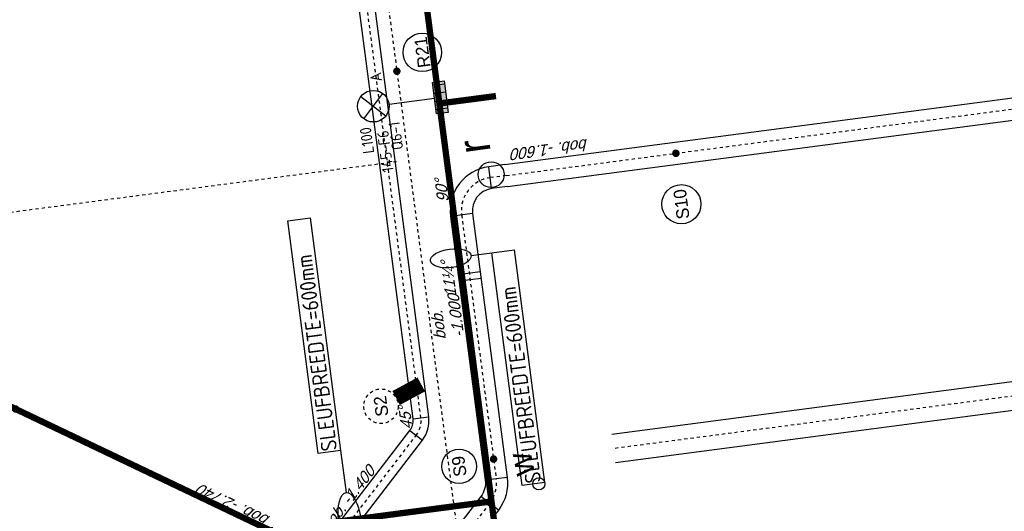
# Model space of a CAD drawing. Header units: metres. Extents: x 118052 to 118564, y 454784 to 455719.
# Tile 114 of 160: x 118465 to 118496, y 455298 to 455313. Entities that reach past the tile are written whole.
import ezdxf
from ezdxf.enums import TextEntityAlignment as Align

# ---------------------------------------------------------------- set-up
doc = ezdxf.new("R2010")
doc.units = ezdxf.units.M
doc.header["$LTSCALE"] = 0.5
for name, pattern in [('DASHED', [19.049999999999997, 12.7, -6.35]), ('Tauw_L_Center1', [13, 8, -1.67, 1.66, -1.67]), ('Tauw_L_Center2', [6.4990000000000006, 4, -0.833, 0.833, -0.833]), ('Tauw_Stramien', [13, 8, -1.67, 1.66, -1.67])]:
    doc.linetypes.add(name, pattern=pattern)
for name, color, linetype in [('EL6312--', 6, 'Continuous'), ('EL_N_A_EB00----REVISIE~-_-----', 1, 'Continuous'), ('GRAAFWERKZAAMHEDEN', 6, 'Continuous'), ('KABELLOOP', 6, 'Continuous'), ('Koningsstal VIEUWPORT', 254, 'Continuous'), ('TOPOD22', 6, 'Continuous'), ('TOPOD28', 6, 'Continuous'), ('ZU_B_-_AL999---LW_bet1000-125_gw__18_^200~N_-----', 1, 'Continuous'), ('ZU_B_-_EL999---LW_bet1000-125_gw~H_-----', 1, 'Tauw_L_Center1'), ('ZU_B_-_ML999---LW_bet1000-125_gw__20_^200~M_-----', 1, 'Continuous'), ('ZU_B_N_MB00X---ALG_Stramien~-_-----', 6, 'Tauw_Stramien'), ('ZU_N_-_AL999---LR_pvc200_sdr34__20_^200~M_-----', 7, 'Continuous'), ('ZU_N_-_AL999---LS_GVK500_pgr05__18_^200~B_-----', 7, 'Continuous'), ('ZU_N_-_AL999---LS_GVK500_pgr05__18_^200~N_-----', 7, 'Continuous'), ('ZU_N_-_AL999---LS_gvk700_vgr05__18_^200~B_-----', 7, 'Continuous'), ('ZU_N_-_AL999---LS_gvk700_vgr05__18_^200~N_-----', 7, 'Continuous'), ('ZU_N_-_AL999---LS_gvk700_vgr05__20_^200~M_-----', 7, 'Continuous'), ('ZU_N_-_EL999---LR_pvc160_sdr34~H_-----', 2, 'Tauw_L_Center2'), ('ZU_N_-_EL999---LS_GVK500_-----_^200_$K', 7, 'Continuous'), ('ZU_N_-_EL999---LS_GVK500_pgr05~H_-----', 2, 'Tauw_L_Center2'), ('ZU_N_-_EL999---LS_GVK500_pgr05~H_-----_^200_$', 2, 'Tauw_L_Center2'), ('ZU_N_-_EL999---LS_GVK500_pgr05~W_-----', 2, 'Continuous'), ('ZU_N_-_EL999---LS_gvk700_vgr05~H_-----', 2, 'Tauw_L_Center1'), ('ZU_N_-_EL999---LS_gvk700_vgr05~W_-----', 2, 'Continuous'), ('ZU_N_-_EL999---LW_gvk900_vgr05~H_-----', 2, 'Tauw_L_Center1'), ('ZU_N_-_EL999---LW_gvk900_vgr05~W_-----', 2, 'Continuous'), ('ZU_N_-_ML999---LR_pvc200_sdr34__20_^200~M_-----', 7, 'Continuous'), ('ZU_N_-_ML999---LS_gvk700_vgr05__20_^200~M_-----', 7, 'Continuous')]:
    doc.layers.add(name, color=color, linetype=linetype)
doc.styles.add('BURO-018', font='Isocp.shx', dxfattribs={"height": 360})
doc.styles.add('BURO-025', font='Isocp.shx', dxfattribs={"height": 500})
doc.styles.add('ROMANS', font='tcb_ltype.shx')
doc.styles.add('TAUW-ISOCP', font='tcb_isocp.shx')
doc.styles.add('tcb_isocp', font='tcb_isocp.shx')

# ---------------------------------------------------------------- blocks, each defined once
blk = doc.blocks.new('45')
at = {"linetype": 'Continuous'}
blk.add_circle((0, 0), 0.7667028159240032, dxfattribs=at)
at = {"linetype": 'Continuous', "style": 'ROMANS'}
blk.add_text('w', height=3, rotation=180, dxfattribs=at).set_placement((-1.409894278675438, -0.2168053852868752))
blk = doc.blocks.new('81')
at = {"linetype": 'Continuous'}
blk.add_circle((0, 0), 0.4078096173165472, dxfattribs=at)
at = {"linetype": 'Continuous', "style": 'ROMANS'}
blk.add_text('r', height=1, dxfattribs=at).set_placement((0.730810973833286, -0.08593690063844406))
blk = doc.blocks.new('E00525')
at = {"linetype": 'ByBlock'}
h = blk.add_hatch(dxfattribs=at)
h.set_pattern_fill('ANGLE', color=0, scale=0.18438609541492, style=0)
h.set_pattern_definition([(360, (-37.67331033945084, -34.01927211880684), (5.551115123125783e-17, 1.287936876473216), [0.9366813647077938, -0.3512555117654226]), (90, (-37.67331033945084, -34.01927211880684), (-1.287936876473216, 1.387778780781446e-16), [0.9366813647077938, -0.3512555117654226])])
edge = h.paths.add_edge_path()
edge.add_line((-2.522521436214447, 2.863310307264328), (2.522521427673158, 2.863310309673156))
edge.add_line((2.522521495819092, 2.863310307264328), (2.522521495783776, 1.000000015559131))
edge.add_line((2.522521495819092, 1.000000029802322), (-2.522521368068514, 1.000000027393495))
edge.add_line((-2.522521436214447, 1), (-2.522521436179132, 2.863310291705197))
h = blk.add_hatch(color=0, dxfattribs=at)
edge = h.paths.add_edge_path()
edge.add_line((-2.522521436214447, 2.863310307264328), (2.522521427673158, 2.863310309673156))
edge.add_line((2.522521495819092, 2.863310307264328), (2.522521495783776, 1.000000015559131))
edge.add_line((2.522521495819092, 1.000000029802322), (-2.522521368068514, 1.000000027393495))
edge.add_line((-2.522521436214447, 1), (-2.522521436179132, 2.863310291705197))
at = {"color": 0, "linetype": 'ByBlock'}
for p, q in [((-1.767766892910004, 14.38605433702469), (1.767767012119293, 10.85052046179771)), ((1.767766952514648, 14.38605433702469), (-1.767766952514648, 10.85052043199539)), ((5.960464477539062e-08, 10.0973382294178), (1.192092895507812e-07, 2.863310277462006))]:
    blk.add_line(p, q, dxfattribs=at)
blk.add_lwpolyline([(-2.522521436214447, 2.863310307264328), (2.522521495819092, 2.863310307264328), (2.522521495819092, 1.000000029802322), (-2.522521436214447, 1)], close=True, dxfattribs=at)
blk.add_circle((0, 12.61828738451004), 2.500000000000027, dxfattribs=at)
at = {"color": 0, "linetype": 'ByBlock', "style": 'BURO-018'}
for tag, p in [('E_GKAST', (5.960464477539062e-08, 20.61828738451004)), ('E_GROEP', (5.960464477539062e-08, 17.61828738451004)), ('E_SGROEP', (4.500000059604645, 17.61828738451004)), ('E_ARMCODE', (0, 12.61828738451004)), ('E_SLET', (4.500000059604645, 11.61828738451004))]:
    blk.add_attdef(tag, text='', height=1.8, dxfattribs=at).set_placement(p, align=Align.MIDDLE)
blk = doc.blocks.new('A$C051E189E')
at = {"layer": 'EL6312--'}
ref = blk.add_blockref('E00525', (100515.0455378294, -29544.6266464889), dxfattribs=dict(at, xscale=200, yscale=200, zscale=200, rotation=2.214647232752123e-05))
ref.add_attrib('E_SGROEP', 'Q6-1', dxfattribs={"layer": '0', "color": 1, "linetype": 'ByBlock', "height": 360, "rotation": 2.219811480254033e-05, "style": 'BURO-018'}).set_placement((99492.45742201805, -27604.46658828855), align=Align.MIDDLE)
ref.add_attrib('E_GKAST', 'L100', dxfattribs={"layer": '0', "color": 1, "linetype": 'ByBlock', "height": 360, "rotation": 2.219811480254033e-05, "style": 'BURO-018'}).set_placement((99465.5313142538, -26678.25586694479), align=Align.MIDDLE)
ref.add_attrib('E_GROEP', '145-F6', dxfattribs={"layer": '0', "color": 1, "linetype": 'ByBlock', "height": 360, "rotation": 2.219811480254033e-05, "style": 'BURO-018'}).set_placement((99047.78981655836, -27209.6259778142), align=Align.MIDDLE)
ref.add_attrib('E_SLET', 'A', dxfattribs={"layer": '0', "color": 1, "linetype": 'ByBlock', "height": 360, "rotation": 2.219811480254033e-05, "style": 'BURO-018'}).set_placement((101415.0446516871, -27220.96882170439), align=Align.MIDDLE)
blk = doc.blocks.new('A$C6DFC50BF')
at = {"layer": 'GRAAFWERKZAAMHEDEN'}
for p, q in [((89848.62029486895, -24578.40644857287), (88512.86327666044, -24578.40644842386)), ((95427.87513929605, -29476.12363642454), (95427.87513899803, -30136.79652965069))]:
    blk.add_line(p, q, dxfattribs=at)
for points in [[(89848.62029486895, -23864.71536949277), (97271.80222290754, -23864.71536952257), (97271.80222290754, -24578.40644860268), (89848.62029492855, -24578.40644860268)], [(88004.69321101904, -30136.79652965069), (95427.87513899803, -30136.79652965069), (95427.87513911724, -30850.48760873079), (88004.69321101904, -30850.48760873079)]]:
    blk.add_lwpolyline(points, close=True, dxfattribs=at)
for centre, major_axis, ratio in [((87635.46115839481, -24578.40644842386), (877.4021182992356, 7.915074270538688e-09), 0.3998071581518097), ((95427.87513929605, -28825.33979606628), (1.994286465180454e-09, 650.7838404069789), 0.4492676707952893)]:
    blk.add_ellipse(centre, major_axis=major_axis, ratio=ratio, dxfattribs=at)
at = {"layer": 'KABELLOOP', "linetype": 'DASHED', "const_width": 200}
for points in [[(98684.22621542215, -4993.796890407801), (87635.46115833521, -22039.24091678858), (87635.46137797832, -29104.61979997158)], [(121473.4475425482, -29104.60709685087), (75382.6683382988, -29104.62439984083), (75382.6683382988, -11142.43978345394), (74473.44061136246, -11142.44013485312)], [(100327.7490159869, -30911.94260561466), (100327.7483374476, -29104.61503517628)]]:
    blk.add_lwpolyline(points, dxfattribs=at)
at = {"layer": 'GRAAFWERKZAAMHEDEN', "color": 2, "style": 'BURO-025'}
for p in [(89882.65364342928, -24474.37091296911), (88038.72655951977, -30746.45207309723)]:
    blk.add_text('SLEUFBREEDTE=600mm', height=500, rotation=359.9837082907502, dxfattribs=at).set_placement(p)
blk = doc.blocks.new('Leidingen')
at = {"layer": 'ZU_B_-_EL999---LW_bet1000-125_gw~H_-----'}
blk.add_lwpolyline([(-174587.3479558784, 37821.78901522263), (-163545.7062535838, 54856.2290857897)], dxfattribs=at)
at = {"layer": 'ZU_B_-_ML999---LW_bet1000-125_gw__20_^200~M_-----', "flags": 128}
blk.add_lwpolyline([(-169739.0443521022, 45301.48627485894, 0, 0, 0), (-169651.5918736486, 45219.31533097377, 0, 91.82399999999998, 0), (-169658.255752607, 45225.57675701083, 91.82399999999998, 169.728, 0), (-169677.1979593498, 45243.37498333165, 169.728, 221.712, 0), (-169705.5850338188, 45270.04767176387, 221.712, 240, 0), (-169739.0443521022, 45301.48627485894, 240, 221.712, 0), (-169772.5036705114, 45332.92487791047, 221.712, 169.728, 0), (-169800.890744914, 45359.59756633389, 169.728, 91.82399999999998, 0), (-169819.8329517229, 45377.39579272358, 91.82399999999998, 0, 0), (-169826.4968306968, 45383.65721864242, 0, 0, 0), (-169739.0443521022, 45301.48627485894, 0, 0, 0), (-170655.7764250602, 46162.85396812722, 0, 0, 0)], format="xyseb", dxfattribs=at)
at = {"layer": 'ZU_B_N_MB00X---ALG_Stramien~-_-----'}
blk.add_line((-163547.1958101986, 78541.18567467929), (-163544.2850196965, 32257.64907857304), dxfattribs=at)
at = {"layer": 'ZU_N_-_EL999---LR_pvc160_sdr34~H_-----'}
blk.add_lwpolyline([(-137489.5869363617, 31947.11465049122), (-188547.2734174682, 31947.11465048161)], dxfattribs=at)
at = {"layer": 'ZU_N_-_EL999---LS_GVK500_-----_^200_$K', "const_width": 499.9999999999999, "flags": 128}
blk.add_lwpolyline([(-170694.4799466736, 32618.303773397), (-170637.3716626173, 32468.84259489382), (-170641.7233138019, 32480.23153669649), (-170654.0929682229, 32512.60482797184), (-170672.6303172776, 32561.11992652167), (-170694.4799466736, 32618.303773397), (-170716.3295760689, 32675.48762039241), (-170734.8669251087, 32724.00271894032), (-170747.2365794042, 32756.37601019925), (-170751.588230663, 32767.76495195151), (-170694.4799466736, 32618.303773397), (-170959.5328457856, 33311.98804930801)], dxfattribs=at)
blk.add_lwpolyline([(-170694.4799466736, 32618.303773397), (-170637.3716626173, 32468.84259489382), (-170641.7233138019, 32480.23153669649), (-170654.0929682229, 32512.60482797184), (-170672.6303172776, 32561.11992652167), (-170694.4799466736, 32618.303773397), (-170716.3295760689, 32675.48762039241), (-170734.8669251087, 32724.00271894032), (-170747.2365794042, 32756.37601019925), (-170751.588230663, 32767.76495195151), (-170694.4799466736, 32618.303773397), (-170959.5328457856, 33311.98804930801)], dxfattribs=at)
blk.add_lwpolyline([(-170694.4799466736, 32618.303773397), (-170637.3716626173, 32468.84259489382), (-170641.7233138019, 32480.23153669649), (-170654.0929682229, 32512.60482797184), (-170672.6303172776, 32561.11992652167), (-170694.4799466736, 32618.303773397), (-170716.3295760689, 32675.48762039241), (-170734.8669251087, 32724.00271894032), (-170747.2365794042, 32756.37601019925), (-170751.588230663, 32767.76495195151), (-170694.4799466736, 32618.303773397), (-170959.5328457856, 33311.98804930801)], dxfattribs=at)
blk.add_lwpolyline([(-170694.4799466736, 32618.303773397), (-170637.3716626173, 32468.84259489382), (-170641.7233138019, 32480.23153669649), (-170654.0929682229, 32512.60482797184), (-170672.6303172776, 32561.11992652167), (-170694.4799466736, 32618.303773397), (-170716.3295760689, 32675.48762039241), (-170734.8669251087, 32724.00271894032), (-170747.2365794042, 32756.37601019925), (-170751.588230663, 32767.76495195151), (-170694.4799466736, 32618.303773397), (-170959.5328457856, 33311.98804930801)], dxfattribs=at)
blk.add_lwpolyline([(-170694.4799466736, 32618.303773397), (-170637.3716626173, 32468.84259489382), (-170641.7233138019, 32480.23153669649), (-170654.0929682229, 32512.60482797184), (-170672.6303172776, 32561.11992652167), (-170694.4799466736, 32618.303773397), (-170716.3295760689, 32675.48762039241), (-170734.8669251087, 32724.00271894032), (-170747.2365794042, 32756.37601019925), (-170751.588230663, 32767.76495195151), (-170694.4799466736, 32618.303773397), (-170959.5328457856, 33311.98804930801)], dxfattribs=at)
blk.add_lwpolyline([(-170694.4799466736, 32618.303773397), (-170637.3716626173, 32468.84259489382), (-170641.7233138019, 32480.23153669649), (-170654.0929682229, 32512.60482797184), (-170672.6303172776, 32561.11992652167), (-170694.4799466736, 32618.303773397), (-170716.3295760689, 32675.48762039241), (-170734.8669251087, 32724.00271894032), (-170747.2365794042, 32756.37601019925), (-170751.588230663, 32767.76495195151), (-170694.4799466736, 32618.303773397), (-170959.5328457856, 33311.98804930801)], dxfattribs=at)
blk.add_lwpolyline([(-170694.4799466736, 32618.303773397), (-170637.3716626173, 32468.84259489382), (-170641.7233138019, 32480.23153669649), (-170654.0929682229, 32512.60482797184), (-170672.6303172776, 32561.11992652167), (-170694.4799466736, 32618.303773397), (-170716.3295760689, 32675.48762039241), (-170734.8669251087, 32724.00271894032), (-170747.2365794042, 32756.37601019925), (-170751.588230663, 32767.76495195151), (-170694.4799466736, 32618.303773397), (-170959.5328457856, 33311.98804930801)], dxfattribs=at)
blk.add_lwpolyline([(-170694.4799466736, 32618.303773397), (-170637.3716626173, 32468.84259489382), (-170641.7233138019, 32480.23153669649), (-170654.0929682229, 32512.60482797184), (-170672.6303172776, 32561.11992652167), (-170694.4799466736, 32618.303773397), (-170716.3295760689, 32675.48762039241), (-170734.8669251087, 32724.00271894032), (-170747.2365794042, 32756.37601019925), (-170751.588230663, 32767.76495195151), (-170694.4799466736, 32618.303773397), (-170959.5328457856, 33311.98804930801)], dxfattribs=at)
blk.add_lwpolyline([(-170694.4799466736, 32618.303773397), (-170637.3716626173, 32468.84259489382), (-170641.7233138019, 32480.23153669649), (-170654.0929682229, 32512.60482797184), (-170672.6303172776, 32561.11992652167), (-170694.4799466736, 32618.303773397), (-170716.3295760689, 32675.48762039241), (-170734.8669251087, 32724.00271894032), (-170747.2365794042, 32756.37601019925), (-170751.588230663, 32767.76495195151), (-170694.4799466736, 32618.303773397), (-170959.5328457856, 33311.98804930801)], dxfattribs=at)
at = {"layer": 'ZU_N_-_EL999---LS_GVK500_pgr05~H_-----'}
blk.add_lwpolyline([(-187362.2734173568, 46854.73121984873), (-186544.5097988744, 46854.78264932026, -0.1989123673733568), (-186014.1658989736, 46635.1460882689), (-172215.1623215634, 32837.87805169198, 0.1989123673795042), (-171684.818421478, 32618.24149061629), (-147806.4550038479, 32619.74321067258, 0.4142135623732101), (-147056.5021730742, 33369.79037693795), (-147056.7971294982, 38059.79821541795, 0.1989206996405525), (-147276.5173998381, 38590.13148641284), (-149180.804817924, 40494.05731126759)], format="xyb", dxfattribs=at)
at = {"layer": 'ZU_N_-_EL999---LS_GVK500_pgr05~H_-----_^200_$', "flags": 128}
blk.add_lwpolyline([(-170694.4799466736, 32618.303773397, 0, 0, 0), (-170637.3716626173, 32468.84259489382, 0, 122.432, 0), (-170641.7233138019, 32480.23153669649, 122.432, 226.304, 0), (-170654.0929682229, 32512.60482797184, 226.304, 295.6159999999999, 0), (-170672.6303172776, 32561.11992652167, 295.6159999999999, 319.9999999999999, 0), (-170694.4799466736, 32618.303773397, 319.9999999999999, 295.6159999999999, 0), (-170716.3295760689, 32675.48762039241, 295.6159999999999, 226.304, 0), (-170734.8669251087, 32724.00271894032, 226.304, 122.432, 0), (-170747.2365794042, 32756.37601019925, 122.432, 0, 0), (-170751.588230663, 32767.76495195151, 0, 0, 0), (-170694.4799466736, 32618.303773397, 0, 0, 0), (-170959.5328457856, 33311.98804930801, 0, 0, 0)], format="xyseb", dxfattribs=at)
at = {"layer": 'ZU_N_-_EL999---LS_GVK500_pgr05~H_-----_^200_$'}
blk.add_circle((-171154.4957777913, 33822.23608197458), 546.2266926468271, dxfattribs=at)
at = {"layer": 'ZU_N_-_EL999---LS_GVK500_pgr05~W_-----', "linetype": 'Continuous'}
for p, q in [((-172038.3967441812, 33014.66586420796), (-172391.9278989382, 32661.09023917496)), ((-171684.8341440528, 32868.24149016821), (-171684.8026988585, 32368.24149111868))]:
    blk.add_line(p, q, dxfattribs=at)
at = {"layer": 'ZU_N_-_EL999---LS_GVK500_pgr05~W_-----'}
for points in [[(-187362.2734174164, 47104.74991061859), (-186544.5255214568, 47104.78264881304, -0.1989123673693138), (-185837.4003216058, 46811.93390084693), (-172038.3967441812, 33014.66586420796, 0.198912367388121), (-171684.8341440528, 32868.24149016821), (-147806.4707263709, 32869.74321021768, 0.4142135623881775), (-147306.5021726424, 33369.77465441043), (-147306.7971289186, 38059.78249287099, 0.1989206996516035), (-147453.2773091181, 38413.33800688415), (-149358.652683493, 40318.35158128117)], [(-187362.2734172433, 46604.73121930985), (-186544.4940762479, 46604.78264976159, -0.1989123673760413), (-186190.9314763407, 46458.35827581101), (-172391.9278989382, 32661.09023917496, 0.1989123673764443), (-171684.8026988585, 32368.24149111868), (-147806.4392811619, 32369.74321116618, 0.4142135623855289), (-146806.5021735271, 33369.80609964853), (-146806.7971298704, 38059.81393799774, 0.1989206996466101), (-147099.7574903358, 38766.92496603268), (-149005.1328892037, 40671.93856510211)]]:
    blk.add_lwpolyline(points, format="xyb", dxfattribs=at)
at = {"layer": 'ZU_N_-_EL999---LS_gvk700_vgr05~H_-----'}
blk.add_lwpolyline([(-164437.6116859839, 28944.23523737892), (-164437.64387702, 29456.09266025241, 0.4142135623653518), (-165487.7099097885, 30506.02662325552), (-173906.4191938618, 30505.49716708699, -0.1989123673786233), (-174648.9006538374, 30812.98835244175), (-182759.4151751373, 38922.48279082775, 0.198912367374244), (-183501.8966351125, 39229.97397624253), (-185961.7309952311, 39229.81927632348), (-187362.2734173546, 39229.73119563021)], format="xyb", dxfattribs=at)
blk.add_lwpolyline([(-164437.6116859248, 28944.23523737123), (-164435.1461188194, 12156.0437051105)], dxfattribs=at)
at = {"layer": 'ZU_N_-_EL999---LS_gvk700_vgr05~W_-----', "linetype": 'Continuous'}
for p, q in [((-174896.3724621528, 30565.48541498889), (-174401.4288455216, 31060.49128995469)), ((-173906.3971820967, 30155.49716783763), (-173906.4412054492, 30855.49716637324)), ((-165487.6878982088, 30156.02662391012), (-165487.7319215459, 30856.02662256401)), ((-164787.6438762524, 29456.07064856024), (-164087.6438775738, 29456.11467185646))]:
    blk.add_line(p, q, dxfattribs=at)
at = {"layer": 'ZU_N_-_EL999---LS_gvk700_vgr05~W_-----'}
for p, q in [((-167557.4313567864, 30155.89645690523), (-167557.4313568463, 30855.89645826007)), ((-167352.5865188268, 30155.90933968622), (-167352.5865187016, 30855.90934107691))]:
    blk.add_line(p, q, dxfattribs=at)
for points in [[(-164087.611686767, 28944.25724895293), (-164087.6438775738, 29456.11467185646, 0.4142135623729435), (-165487.7319215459, 30856.02662256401), (-173906.4412054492, 30855.49716637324, -0.1989123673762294), (-174401.4288455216, 31060.49128995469), (-182511.9433668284, 39169.98572840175, 0.198912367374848), (-183501.9186468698, 39579.97397555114), (-185961.7530069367, 39579.81927562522), (-187362.2734172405, 39579.73119628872)], [(-164787.6116853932, 28944.2132257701), (-164787.6438762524, 29456.07064856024, 0.4142135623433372), (-165487.6878982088, 30156.02662391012), (-173906.3971820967, 30155.49716783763, -0.1989123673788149), (-174896.3724621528, 30565.48541498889), (-183006.8869834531, 38674.97985331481, 0.1989123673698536), (-183501.8746235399, 38879.97397695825), (-185961.7089834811, 38879.81927701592), (-187362.2734173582, 38879.73119489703)]]:
    blk.add_lwpolyline(points, format="xyb", dxfattribs=at)
for points in [[(-164787.6118144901, 28945.08455540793), (-164785.1461151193, 12155.99230332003)], [(-164087.6115575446, 28943.38591929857), (-164085.1461225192, 12156.09510696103)]]:
    blk.add_lwpolyline(points, dxfattribs=at)
at = {"layer": 'ZU_N_-_EL999---LW_gvk900_vgr05~H_-----'}
blk.add_lwpolyline([(-173438.4061372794, 9903.952736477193), (-173440.8714718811, 26690.66091845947)], dxfattribs=at)
at = {"layer": 'ZU_N_-_EL999---LW_gvk900_vgr05~W_-----'}
for points in [[(-221977.901188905, 14777.83276016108), (-221967.2050304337, 8492.536675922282, 0.4137152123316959), (-220320.2074153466, 6848.339494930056), (-174635.3893089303, 6848.33949435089, 0.4142135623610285), (-172988.389308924, 8495.33949429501), (-172988.389308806, 9789.278736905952, 3.671559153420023e-05), (-172988.3893265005, 9789.520583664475), (-172990.871476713, 26690.72700653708)], [(-221077.9024921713, 14779.36435527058), (-221067.2063336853, 8494.068271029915, 0.413715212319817), (-220320.2074153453, 7748.339494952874), (-174635.3893088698, 7748.339494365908, 0.414213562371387), (-173888.3893089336, 8495.339494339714), (-173888.3893089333, 9789.278737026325, 3.671559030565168e-05), (-173888.3893168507, 9789.388478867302), (-173890.8714669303, 26690.59483048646)]]:
    blk.add_lwpolyline(points, format="xyb", dxfattribs=at)
at = {"layer": 'ZU_N_-_ML999---LR_pvc200_sdr34__20_^200~M_-----', "flags": 128}
blk.add_lwpolyline([(-160715.3351682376, 31947.1146504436, 0, 0, 0), (-160773.6427548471, 32051.99660960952, 0, 91.82399999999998, 0), (-160769.1997167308, 32044.00460439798, 91.82399999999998, 169.728, 0), (-160756.5702936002, 32021.28717194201, 169.728, 221.712, 0), (-160737.6436508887, 31987.24248799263, 221.712, 240, 0), (-160715.3351682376, 31947.1146504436, 240, 221.712, 0), (-160693.0266858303, 31906.98681292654, 221.712, 169.728, 0), (-160674.100043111, 31872.94212903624, 169.728, 91.82399999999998, 0), (-160661.4706197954, 31850.22469661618, 91.82399999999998, 0, 0), (-160657.027581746, 31842.23269135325, 0, 0, 0), (-160715.3351682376, 31947.1146504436, 0, 0, 0), (-160524.8519359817, 31604.47905581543, 0, 0, 0)], format="xyseb", dxfattribs=at)
at = {"layer": 'ZU_N_-_ML999---LR_pvc200_sdr34__20_^200~M_-----'}
blk.add_circle((-160228.6950468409, 31071.76081816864), 609.5060489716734, dxfattribs=at)
at = {"layer": 'ZU_N_-_ML999---LS_gvk700_vgr05__20_^200~M_-----', "flags": 128}
for points in [[(-173275.2257387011, 30505.96973091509, 0, 0, 0), (-173265.9532385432, 30386.32851418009, 0, 91.82399999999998, 0), (-173266.6598030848, 30395.44517489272, 91.82399999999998, 169.728, 0), (-173268.6682265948, 30421.35946244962, 169.728, 221.712, 0), (-173271.6780801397, 30460.19500134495, 221.712, 240, 0), (-173275.2257387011, 30505.96973091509, 240, 221.712, 0), (-173278.773397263, 30551.74446042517, 221.712, 169.728, 0), (-173281.7832506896, 30590.57999930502, 169.728, 91.82399999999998, 0), (-173283.7916744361, 30616.49428689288, 91.82399999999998, 0, 0), (-173284.4982388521, 30625.61094758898, 0, 0, 0), (-173275.2257387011, 30505.96973091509, 0, 0, 0), (-173319.0110115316, 31070.92235805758, 0, 0, 0)], [(-164436.8158657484, 23525.44854977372, 0, 0, 0), (-164316.8466775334, 23522.72938348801, 0, 91.82399999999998, 0), (-164325.9883296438, 23522.93658394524, 91.82399999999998, 169.728, 0), (-164351.9736558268, 23523.52555537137, 169.728, 221.712, 0), (-164390.9156544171, 23524.40819675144, 221.712, 240, 0), (-164436.8158657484, 23525.44854977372, 240, 221.712, 0), (-164482.7160771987, 23526.48890269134, 221.712, 169.728, 0), (-164521.6580756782, 23527.37154405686, 169.728, 91.82399999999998, 0), (-164547.6434019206, 23527.9605154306, 91.82399999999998, 0, 0), (-164556.7850541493, 23528.16771590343, 0, 0, 0), (-164436.8158657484, 23525.44854977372, 0, 0, 0), (-165438.3803849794, 23548.14954866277, 0, 0, 0)]]:
    blk.add_lwpolyline(points, format="xyseb", dxfattribs=at)
at = {"layer": 'ZU_N_-_ML999---LS_gvk700_vgr05__20_^200~M_-----'}
for centre, radius in [((-173361.3456081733, 31617.15719997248), 547.8729055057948), ((-166056.7965837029, 23562.16628470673), 618.5750267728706)]:
    blk.add_circle(centre, radius, dxfattribs=at)
at = {"layer": 'EL_N_A_EB00----REVISIE~-_-----'}
for name in ['A$C051E189E', 'A$C6DFC50BF']:
    blk.add_blockref(name, (-262229.9305388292, 59850.06411849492), dxfattribs=at)
at = {"layer": 'TOPOD22', "xscale": 249.9999999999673, "yscale": 249.9999999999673, "zscale": 249.9999999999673, "rotation": 183.7279797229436}
blk.add_blockref('45', (-174239.3185529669, 29186.62245337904), dxfattribs=at)
at = {"layer": 'TOPOD28', "xscale": 1000.000000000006, "yscale": 1000.000000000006, "zscale": 1000.000000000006, "rotation": 0.2803370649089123}
blk.add_blockref('81', (-164347.0804725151, 29412.57217331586), dxfattribs=at)
at = {"layer": 'ZU_B_-_AL999---LW_bet1000-125_gw__18_^200~N_-----', "style": 'tcb_isocp', "oblique": 20.00023775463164}
blk.add_text('bob. -2.740', height=359.9999999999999, rotation=57.04888632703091, dxfattribs=at).set_placement((-174175.2502988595, 37729.44451363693))
at = {"layer": 'ZU_N_-_AL999---LR_pvc200_sdr34__20_^200~M_-----', "style": 'tcb_isocp'}
blk.add_text('R21', height=399.9999999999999, dxfattribs=at).set_placement((-160228.6950468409, 31071.76081816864), align=Align.MIDDLE)
at = {"layer": 'ZU_N_-_AL999---LS_GVK500_pgr05__18_^200~B_-----', "style": 'tcb_isocp', "oblique": 20.00023775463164}
blk.add_text('45%%d', height=359.9999999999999, dxfattribs=at).set_placement((-171630.797161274, 33101.62006641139), align=Align.MIDDLE_CENTER)
at = {"layer": 'ZU_N_-_AL999---LS_GVK500_pgr05__18_^200~N_-----', "style": 'tcb_isocp', "oblique": 20.00023775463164}
blk.add_text('bob. -1.400', height=359.9999999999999, rotation=315.0036029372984, dxfattribs=at).set_placement((-174913.4338714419, 35979.17473346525))
at = {"layer": 'ZU_N_-_AL999---LS_gvk700_vgr05__18_^200~B_-----', "oblique": 20.00023775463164}
for s, style, p in [('11%%188%%d', 'TAUW-ISOCP', (-167455.0089378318, 31176.22425813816)), ('90%%d', 'tcb_isocp', (-164655.5426079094, 31030.33621171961))]:
    blk.add_text(s, height=359.9999999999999, dxfattribs=dict(at, style=style)).set_placement(p, align=Align.MIDDLE_CENTER)
at = {"layer": 'ZU_N_-_AL999---LS_gvk700_vgr05__18_^200~N_-----', "oblique": 20.00023775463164}
for s, rotation, style, p in [('bob.', 0.003602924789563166, 'TAUW-ISOCP', (-169318.9947252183, 31505.16299422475)), ('-1.000', 0.003602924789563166, 'TAUW-ISOCP', (-169318.9580693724, 30922.30859539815)), ('bob. -1.600', 90.00841479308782, 'tcb_isocp', (-163618.030327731, 26234.2557675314))]:
    blk.add_text(s, height=359.9999999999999, rotation=rotation, dxfattribs=dict(at, style=style)).set_placement(p)
at = {"layer": 'ZU_N_-_AL999---LS_gvk700_vgr05__20_^200~M_-----', "style": 'tcb_isocp'}
for s, p in [('S9', (-173361.3456081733, 31617.15719997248)), ('S10', (-166056.7965837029, 23562.16628470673))]:
    blk.add_text(s, height=399.9999999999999, dxfattribs=at).set_placement(p, align=Align.MIDDLE)
at = {"layer": 'ZU_N_-_EL999---LS_GVK500_pgr05~H_-----_^200_$', "style": 'tcb_isocp'}
blk.add_text('S2', height=399.9999999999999, dxfattribs=at).set_placement((-171154.4957777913, 33822.23608197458), align=Align.MIDDLE)

msp = doc.modelspace()

# ---------------------------------------------------------------- block references
at = {"layer": 'Koningsstal VIEUWPORT', "color": 6, "xscale": 0.0009975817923, "yscale": 0.0009975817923, "zscale": 0.0009975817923, "rotation": 97.46987594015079}
msp.add_blockref('Leidingen', (118487.8519961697, 455474.6886337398), dxfattribs=at)

doc.saveas('drawing.dxf')
